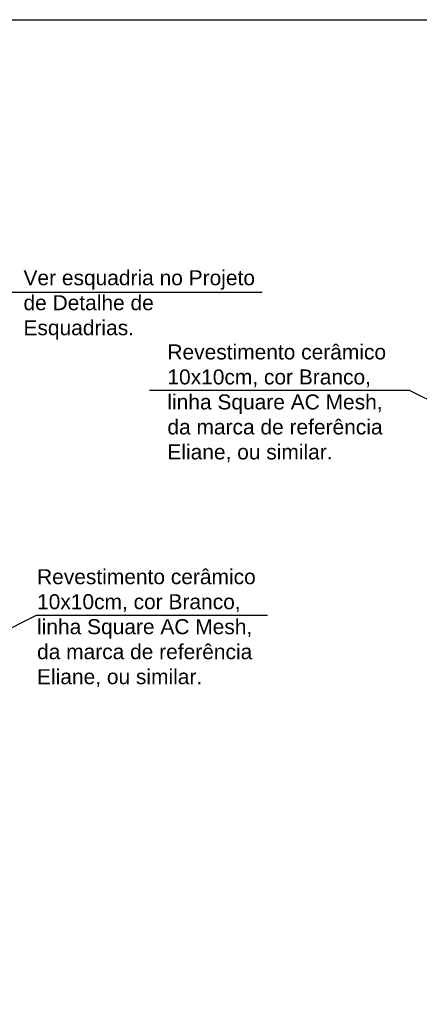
# Model space of a CAD drawing. Header units: inches. Extents: x 330 to 398, y -19 to 141.
# Tile 147 of 166: x 370.21 to 371.54, y 137.53 to 140.81. Entities that reach past the tile are written whole.
import ezdxf

# ---------------------------------------------------------------- set-up
doc = ezdxf.new("R2010")
doc.units = ezdxf.units.IN
doc.header["$LTSCALE"] = 0.4
doc.header["$MEASUREMENT"] = 0
for name, color, linetype in [('TJ-COTAS 1PARA25', 174, 'Continuous'), ('TJ-TEXTO LEADER', 1, 'Continuous'), ('TJ-TEXTO01 1PARA100', 1, 'Continuous')]:
    doc.layers.add(name, color=color, linetype=linetype)
doc.styles.add('ARIAL', font='arial.ttf')
doc.styles.get("Standard").update_dxf_attribs({"font": 'arial.ttf'})
doc.dimstyles.new('LEADER', dxfattribs={"dimtxt": 0.2, "dimasz": 0.05, "dimexe": 1.25, "dimexo": 0.5, "dimgap": 0.01, "dimtad": 1, "dimtih": 1, "dimtoh": 1, "dimzin": 4, "dimdsep": 46, "dimtxsty": 'ARIAL', "dimblk": 'ARCHTICK', "dimcen": 0.0027, "dimse1": 1, "dimse2": 1, "dimclrd": 1, "dimclre": 172, "dimclrt": 172, "dimazin": 1, "dimtfac": 1, "dimtix": 1, "dimtmove": 2, "dimatfit": 3, "dimfxl": 1, "dimtolj": 1, "dimtzin": 0, "dimlwd": -1, "dimlwe": 5, "dimarcsym": 0})

# ---------------------------------------------------------------- blocks, each defined once
blk = doc.blocks.new('_ArchTick')
at = {"color": 0, "linetype": 'ByBlock', "const_width": 0.15}
blk.add_lwpolyline([(-0.5, -0.5), (0.5, 0.5)], dxfattribs=at)

msp = doc.modelspace()

# ---------------------------------------------------------------- linework, layer by layer
at = {"layer": 'TJ-COTAS 1PARA25'}
msp.add_lwpolyline([(338.7506513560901, 140.812423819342), (386.1050592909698, 140.812423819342), (386.1050592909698, 82.31197936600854), (338.7506513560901, 82.31197936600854)], close=True, dxfattribs=at)

# ---------------------------------------------------------------- texts
at = {"layer": 'TJ-TEXTO01 1PARA100', "color": 174, "char_height": 0.05, "attachment_point": 1}
for s, width, heights, insert in [('Ver esquadria no Projeto de Detalhe de Esquadrias.', 0.8176426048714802, [0.5494219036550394], (370.2179716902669, 139.9771208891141, -0.002737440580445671)), ('Revestimento cerâmico 10x10cm, cor Branco, linha Square AC Mesh, da marca de referência Eliane, ou similar.', 0.7688171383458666, [0.5364124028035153], (370.6982709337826, 139.7295401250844, -0.002737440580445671)), ('Revestimento cerâmico 10x10cm, cor Branco, linha Square AC Mesh, da marca de referência Eliane, ou similar.', 0.7688171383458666, [0.5364124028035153], (370.2632954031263, 138.9801378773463, -0.002737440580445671))]:
    msp.add_mtext_dynamic_manual_height_columns(s, width=width, gutter_width=12.5, heights=heights, dxfattribs=dict(at, insert=insert))

# ---------------------------------------------------------------- leaders
at = {"layer": 'TJ-TEXTO LEADER'}
for points in [[(369.7227431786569, 139.6921342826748), (370.1471552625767, 139.9041076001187), (371.0143692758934, 139.9041076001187)], [(371.9306479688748, 139.3637375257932), (371.506235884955, 139.5757108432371), (370.6390218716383, 139.5757108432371)], [(369.83679151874, 138.6148121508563), (370.2612036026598, 138.8267854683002), (371.0321125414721, 138.8267854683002)]]:
    msp.add_leader(points, dimstyle='LEADER', dxfattribs=at)

doc.saveas('drawing.dxf')
